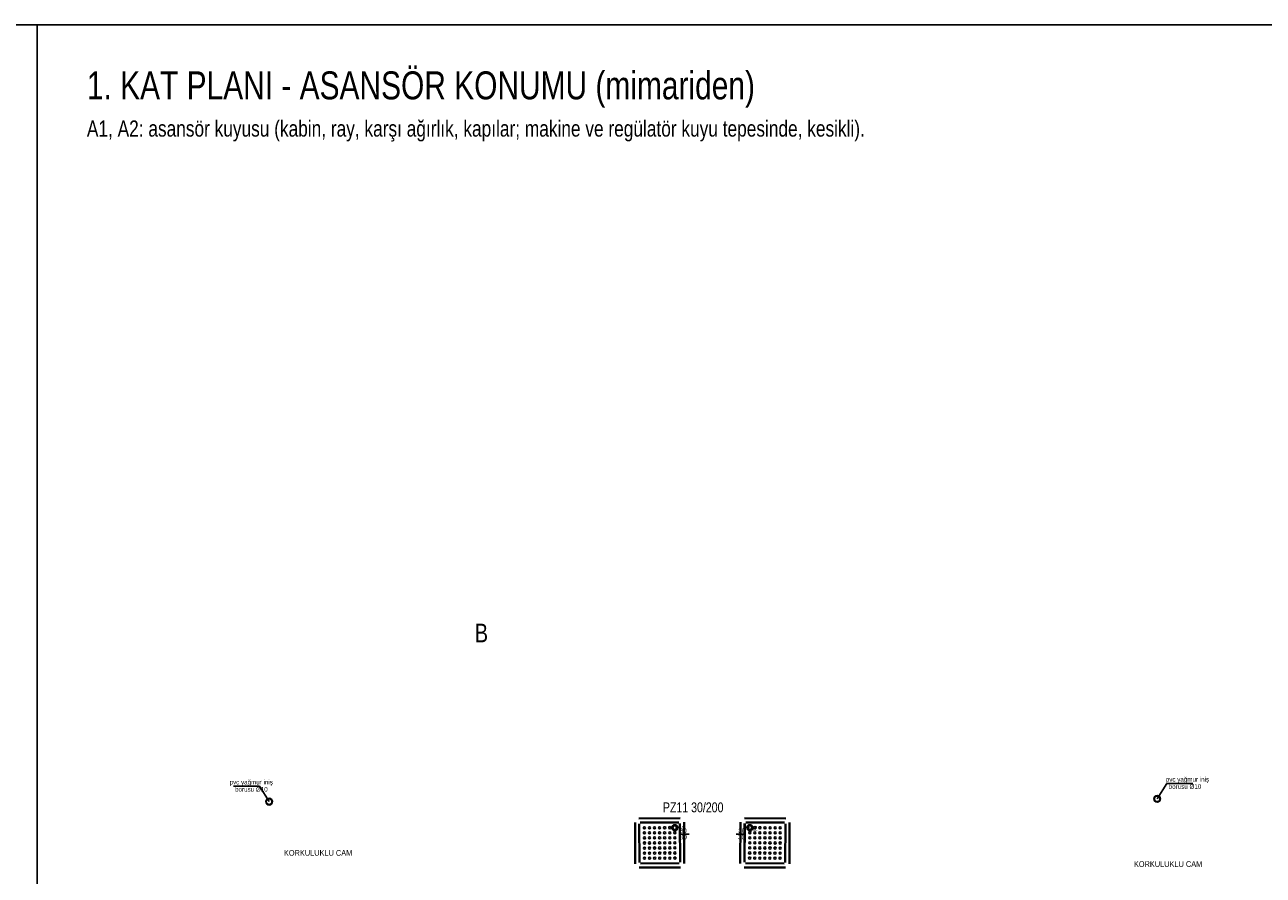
# Model space of a CAD drawing. Header units: centimetres. Extents: x 0 to 12309, y -30 to 2970.
# Tile 8 of 28: x 1140 to 2137, y 2286 to 2970. Entities that reach past the tile are written whole.
import ezdxf

# ---------------------------------------------------------------- set-up
doc = ezdxf.new("R2010")
doc.units = ezdxf.units.CM
for name, color, linetype in [('ASN-BASLIK', 5, 'Continuous'), ('ASN-CERCEVE', 7, 'Continuous'), ('ASN-MIMARI', 8, 'Continuous'), ('ASN-YAZI', 4, 'Continuous')]:
    doc.layers.add(name, color=color, linetype=linetype)

msp = doc.modelspace()

# ---------------------------------------------------------------- linework, layer by layer
at = {"layer": 'ASN-CERCEVE'}
msp.add_line((1150, 0), (1150, 2970), dxfattribs=at)
for points in [[(0, 0), (12308.93, 0), (12308.93, 2970), (0, 2970)], [(100, 0), (12283.93, 0), (12283.93, 2970), (100, 2970)]]:
    msp.add_lwpolyline(points, close=True, dxfattribs=at)
at = {"layer": 'ASN-MIMARI'}
for p, q in [((1329.01, 2357.29), (1308.07, 2357.29)), ((1336.65, 2344.87), (1329.01, 2357.29)), ((2051.37, 2347.12), (2059.01, 2359.54)), ((2059.01, 2359.54), (2079.95, 2359.54)), ((1631.03, 2294.86), (1630.86, 2328.22)), ((1631.59, 2294.86), (1631.41, 2328.22)), ((1667.53, 2331.75), (1634.17, 2331.57)), ((1667.54, 2331.19), (1634.18, 2331.01)), ((1634.36, 2295.99), (1634.2, 2327.12)), ((1634.92, 2295.99), (1634.75, 2327.12)), ((1666.44, 2328.4), (1635.3, 2328.24)), ((1666.44, 2327.85), (1635.31, 2327.68)), ((1667.17, 2296.16), (1667, 2327.29)), ((1667.72, 2296.16), (1667.56, 2327.3)), ((1670.51, 2295.07), (1670.33, 2328.42)), ((1671.06, 2295.07), (1670.89, 2328.43)), ((1715.59, 2295.07), (1715.77, 2328.43)), ((1716.15, 2295.07), (1716.32, 2328.42)), ((1718.93, 2296.16), (1719.1, 2327.3)), ((1719.12, 2331.75), (1752.48, 2331.57)), ((1719.12, 2331.19), (1752.48, 2331.01)), ((1719.49, 2296.16), (1719.65, 2327.29)), ((1720.21, 2328.4), (1751.35, 2328.24)), ((1720.21, 2327.85), (1751.35, 2327.68)), ((1751.74, 2295.99), (1751.9, 2327.12)), ((1752.29, 2295.99), (1752.46, 2327.12)), ((1755.07, 2294.86), (1755.24, 2328.22)), ((1755.62, 2294.86), (1755.8, 2328.22)), ((1667.13, 2318.82), (1674.64, 2318.81)), ((1720.04, 2318.82), (1712.53, 2318.81)), ((1666.61, 2295.6), (1635.48, 2295.44)), ((1666.62, 2295.04), (1635.48, 2294.88)), ((1720.04, 2295.6), (1751.18, 2295.44)), ((1720.04, 2295.04), (1751.17, 2294.88)), ((1667.74, 2292.27), (1634.38, 2292.09)), ((1667.75, 2291.71), (1634.39, 2291.54)), ((1718.91, 2292.27), (1752.27, 2292.09)), ((1718.91, 2291.71), (1752.27, 2291.54))]:
    msp.add_line(p, q, dxfattribs=at)
for centre, radius in [((1336.65, 2344.87), 2.7), ((1336.65, 2344.87), 2.25), ((2051.37, 2347.12), 2.7), ((2051.37, 2347.12), 2.25), ((1638.66, 2323.81), 0.834), ((1642.74, 2323.83), 0.834), ((1646.82, 2323.85), 0.834), ((1650.9, 2323.87), 0.834), ((1654.97, 2323.89), 0.834), ((1659.05, 2323.92), 0.834), ((1663.13, 2323.94), 2.36), ((1663.13, 2323.94), 1.53), ((1723.53, 2323.94), 2.36), ((1723.53, 2323.94), 1.53), ((1727.6, 2323.92), 0.834), ((1731.68, 2323.89), 0.834), ((1735.76, 2323.87), 0.834), ((1739.84, 2323.85), 0.834), ((1743.91, 2323.83), 0.834), ((1747.99, 2323.81), 0.834), ((1638.68, 2319.73), 0.834), ((1638.71, 2315.66), 0.834), ((1638.73, 2311.58), 0.834), ((1642.76, 2319.75), 0.834), ((1642.78, 2315.68), 0.834), ((1642.81, 2311.6), 0.834), ((1646.84, 2319.78), 0.834), ((1646.86, 2315.7), 0.834), ((1646.88, 2311.63), 0.834), ((1650.92, 2319.8), 0.834), ((1650.94, 2315.72), 0.834), ((1650.96, 2311.65), 0.834), ((1654.99, 2319.82), 0.834), ((1655.02, 2315.74), 0.834), ((1655.04, 2311.67), 0.834), ((1659.07, 2319.84), 0.834), ((1659.09, 2315.77), 0.834), ((1659.11, 2311.69), 0.834), ((1663.15, 2319.86), 0.834), ((1663.17, 2315.79), 0.834), ((1663.19, 2311.71), 0.834), ((1723.46, 2311.71), 0.834), ((1723.48, 2315.79), 0.834), ((1723.51, 2319.86), 0.834), ((1727.54, 2311.69), 0.834), ((1727.56, 2315.77), 0.834), ((1727.58, 2319.84), 0.834), ((1731.62, 2311.67), 0.834), ((1731.64, 2315.74), 0.834), ((1731.66, 2319.82), 0.834), ((1735.69, 2311.65), 0.834), ((1735.72, 2315.72), 0.834), ((1735.74, 2319.8), 0.834), ((1739.77, 2311.63), 0.834), ((1739.79, 2315.7), 0.834), ((1739.81, 2319.78), 0.834), ((1743.85, 2311.6), 0.834), ((1743.87, 2315.68), 0.834), ((1743.89, 2319.75), 0.834), ((1747.93, 2311.58), 0.834), ((1747.95, 2315.66), 0.834), ((1747.97, 2319.73), 0.834), ((1638.75, 2307.51), 0.834), ((1638.77, 2303.43), 0.834), ((1642.83, 2307.53), 0.834), ((1642.85, 2303.45), 0.834), ((1646.9, 2307.55), 0.834), ((1646.93, 2303.47), 0.834), ((1650.98, 2307.57), 0.834), ((1651, 2303.5), 0.834), ((1655.06, 2307.59), 0.834), ((1655.08, 2303.52), 0.834), ((1659.14, 2307.61), 0.834), ((1659.16, 2303.54), 0.834), ((1663.21, 2307.63), 0.834), ((1663.23, 2303.56), 0.834), ((1723.42, 2303.56), 0.834), ((1723.44, 2307.63), 0.834), ((1727.5, 2303.54), 0.834), ((1727.52, 2307.61), 0.834), ((1731.57, 2303.52), 0.834), ((1731.6, 2307.59), 0.834), ((1735.65, 2303.5), 0.834), ((1735.67, 2307.57), 0.834), ((1739.73, 2303.47), 0.834), ((1739.75, 2307.55), 0.834), ((1743.81, 2303.45), 0.834), ((1743.83, 2307.53), 0.834), ((1747.88, 2303.43), 0.834), ((1747.9, 2307.51), 0.834), ((1638.79, 2299.36), 0.834), ((1642.87, 2299.38), 0.834), ((1646.95, 2299.4), 0.834), ((1651.02, 2299.42), 0.834), ((1655.1, 2299.44), 0.834), ((1659.18, 2299.46), 0.834), ((1663.26, 2299.47), 0.834), ((1723.4, 2299.47), 0.834), ((1727.47, 2299.46), 0.834), ((1731.55, 2299.44), 0.834), ((1735.63, 2299.42), 0.834), ((1739.71, 2299.4), 0.834), ((1743.78, 2299.38), 0.834), ((1747.86, 2299.36), 0.834)]:
    msp.add_circle(centre, radius, dxfattribs=at)

# ---------------------------------------------------------------- texts
at = {"layer": 'ASN-BASLIK', "width": 0.8}
msp.add_text('1. KAT PLANI - ASANSÖR KONUMU (mimariden)', height=22.5, dxfattribs=at).set_placement((1190, 2910))
at = {"layer": 'ASN-MIMARI', "width": 0.8}
for s, height, p in [('B', 15, (1502.17, 2473.07)), ('pvc yağmur iniş', 3.75, (1304.86, 2358.69)), ('pvc yağmur iniş', 3.75, (2058.33, 2360.93)), ('borusu %%c10', 3.75, (1309.29, 2352.91)), ('borusu %%c10', 3.75, (2060.68, 2355.16)), ('PZ11 30/200', 7.9541, (1653.59, 2336.31)), ('hp2', 3.75, (1663.1, 2321.43)), ('30', 3.75, (1667.15, 2319.63)), ('30', 3.75, (1714.22, 2319.62)), ('hp2', 3.75, (1721.35, 2321.43)), ('30', 3.75, (1667.28, 2314.54)), ('30', 3.75, (1714.1, 2314.54)), ('KORKULUKLU CAM', 4.6345, (1348.59, 2301.31)), ('KORKULUKLU CAM', 4.6345, (2032.65, 2292.34))]:
    msp.add_text(s, height=height, dxfattribs=at).set_placement(p)
at = {"layer": 'ASN-YAZI', "width": 0.8}
msp.add_text('A1, A2: asansör kuyusu (kabin, ray, karşı ağırlık, kapılar; makine ve regülatör kuyu tepesinde, kesikli).', height=13, dxfattribs=at).set_placement((1190, 2880))

doc.saveas('drawing.dxf')
